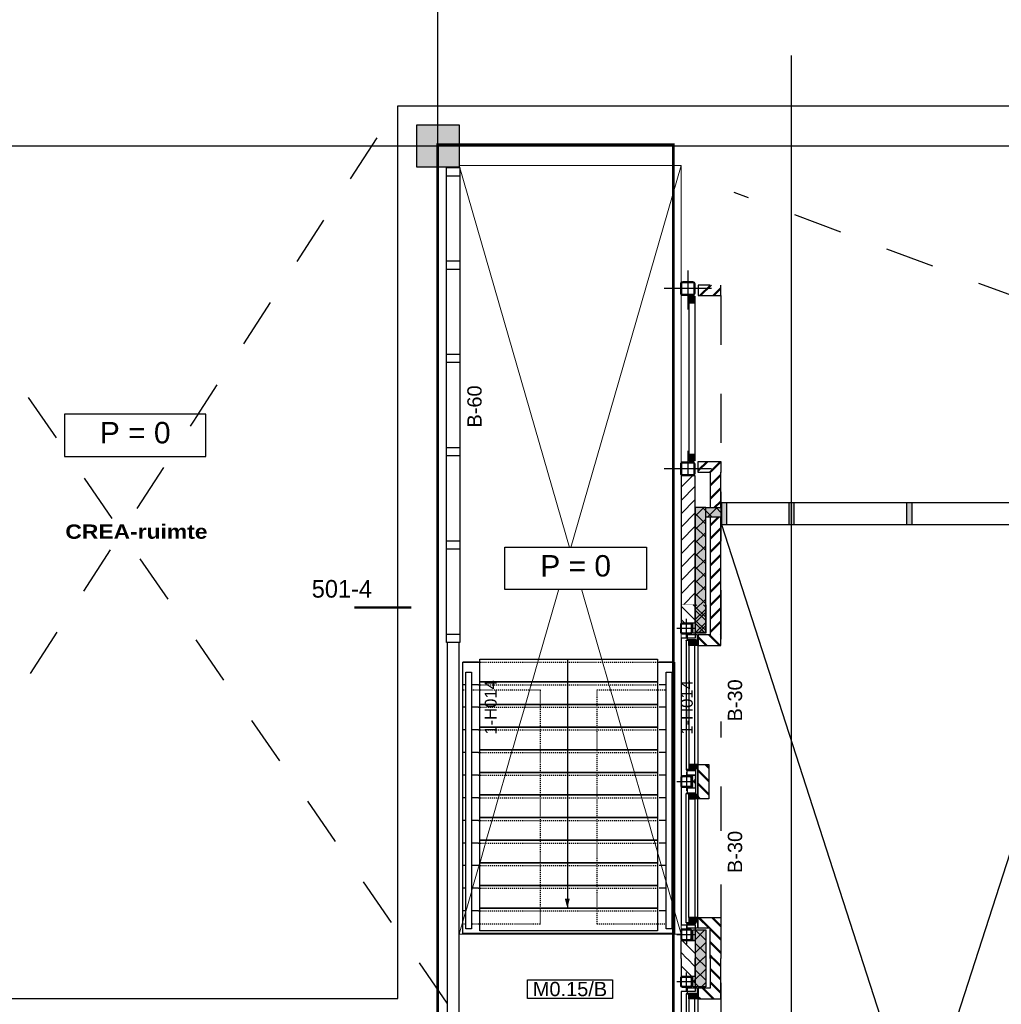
# Model space of a CAD drawing. Header units: millimetres. Extents: x -38031 to 110605, y -22066 to 88711.
# Tile 55 of 116: x 12425 to 22836, y 37287 to 47735. Entities that reach past the tile are written whole.
import ezdxf
from ezdxf.enums import TextEntityAlignment as Align

# ---------------------------------------------------------------- set-up
doc = ezdxf.new("R2010")
doc.units = ezdxf.units.MM
doc.header["$LTSCALE"] = 50
doc.set_wipeout_variables(frame=1)
for name, pattern in [('HIDDEN', [9.525, 6.35, -3.175]), ('STYLE_01', [0.41664, 0.20828, -0.20836]), ('STYLE_06', [1.04164, 0.625, -0.20828, 0.06943, -0.13893])]:
    doc.linetypes.add(name, pattern=pattern)
for name, color, linetype in [('AB$1A---_ATTRIB025', 8, 'Continuous'), ('AB$1A---_ATTRIB035', 8, 'Continuous'), ('AB$1A---_ATTRIB050', 8, 'Continuous'), ('AL$1A---_ALGEMEEN', 8, 'Continuous'), ('AM$1A---_ARCERING', 8, 'Continuous'), ('AT$1A---_TEKST100', 8, 'Continuous'), ('Bouwkundig', 8, 'Continuous'), ('brandscheiding', 5, 'HIDDEN'), ('stramien', 1, 'Continuous')]:
    doc.layers.add(name, color=color, linetype=linetype)
doc.styles.add('Arial', font='ARIAL.TTF')
doc.styles.add('Arial Black', font='txt')
doc.styles.add('Geneva', font='txt')
doc.styles.get("Standard").update_dxf_attribs({"font": 'iso.shx'})
pattern_1 = [(45, (0, 0), (70.71068, -70.71068), []), (45, (7.07, -7.07), (70.71068, -70.71068), [])]
pattern_2 = [(135, (0, 0), (70.7107, 70.7107), []), (45, (299.34, -299.34), (70.7107, -70.7107), [])]
pattern_3 = [(45, (0, 0), (70.7107, -70.7107), [])]
pattern_4 = [(45, (0, 0), (1.41421356, -1.41421356), []), (45, (0.1414, -0.1414), (1.41421356, -1.41421356), [])]
pattern_5 = [(135, (0, 0), (1.41421356, 1.41421356), []), (45, (5.9868, -5.9868), (1.41421356, -1.41421356), [])]

# ---------------------------------------------------------------- blocks, each defined once
blk = doc.blocks.new('st.k-150')
at = {"color": 0}
blk.add_wipeout([(-65, 64), (68, 64), (68, -69), (-65, -69)], dxfattribs=at).dxf.layer = 'AL$1A---_ALGEMEEN'
at = {"layer": 'AM$1A---_ARCERING', "linetype": 'Continuous', "lineweight": 0}
h = blk.add_hatch(color=256, dxfattribs=at)
edge = h.paths.add_edge_path()
edge.add_line((48, -75), (-48, -75))
edge.add_line((-48, -75), (-50, -75))
edge.add_arc((-50, -50), 25, 180, 270, ccw=False)
edge.add_line((-75, -50), (-75, -48))
edge.add_line((-75, -48), (-75, 48))
edge.add_line((-75, 48), (-75, 50))
edge.add_arc((-50, 50), 25, 90, 180, ccw=False)
edge.add_line((-50, 75), (-48, 75))
edge.add_line((-48, 75), (48, 75))
edge.add_line((48, 75), (50, 75))
edge.add_arc((50, 50), 25, 0, 90, ccw=False)
edge.add_line((75, 50), (75, 48))
edge.add_line((75, 48), (75, -48))
edge.add_line((75, -48), (75, -50))
edge.add_arc((50, -50), 25, -90, 0, ccw=False)
edge.add_line((50, -75), (48, -75))
edge = h.paths.add_edge_path(flags=16)
edge.add_line((48, -64), (-48, -64))
edge.add_line((-48, -64), (-49, -64))
edge.add_arc((-49, -49), 15, 180, 270, ccw=False)
edge.add_line((-64, -49), (-64, -48))
edge.add_line((-64, -48), (-64, 48))
edge.add_line((-64, 48), (-64, 49))
edge.add_arc((-49, 49), 15, 90, 180, ccw=False)
edge.add_line((-49, 64), (-48, 64))
edge.add_line((-48, 64), (48, 64))
edge.add_line((48, 64), (49, 64))
edge.add_arc((49, 49), 15, 0, 90, ccw=False)
edge.add_line((64, 49), (64, 48))
edge.add_line((64, 48), (64, -48))
edge.add_line((64, -48), (64, -49))
edge.add_arc((49, -49), 15, 270, 360, ccw=False)
edge.add_line((49, -64), (48, -64))
at = {"layer": 'AL$1A---_ALGEMEEN', "color": 0}
for p, q in [((0, 192), (0, -223)), ((250, 0), (-250, 0))]:
    blk.add_line(p, q, dxfattribs=at)
at = {"layer": 'AL$1A---_ALGEMEEN', "color": 0, "flags": 128}
blk.add_lwpolyline([(48, -75), (-48, -75), (-50, -75, -0.414214), (-75, -50), (-75, -48), (-75, 48), (-75, 50, -0.414214), (-50, 75), (-48, 75), (48, 75), (50, 75, -0.414214), (75, 50), (75, 48), (75, -48), (75, -50, -0.414214), (50, -75), (48, -75)], format="xyb", dxfattribs=at)
blk.add_lwpolyline([(48, -64), (-48, -64), (-49, -64, -0.414214), (-64, -49), (-64, -48), (-64, 48), (-64, 49, -0.414214), (-49, 64), (-48, 64), (48, 64), (49, 64, -0.414214), (64, 49), (64, 48), (64, -48), (64, -49, -0.414214), (49, -64)], format="xyb", close=True, dxfattribs=at)
blk = doc.blocks.new('Group-17')
at = {"color": 0}
for points in [[(-36615, 16344), (-36739, 16344), (-36739, 16232), (-36501, 16232), (-36501, 16344)], [(-36776, 16151), (-36776, 14550), (-36836, 14550), (-36836, 16151)], [(-36615, 14356), (-36739, 14356), (-36739, 14470), (-36501, 14470), (-36501, 14356)]]:
    blk.add_wipeout(points, dxfattribs=at).dxf.layer = 'AL$1A---_ALGEMEEN'
at = {"layer": 'AM$1A---_ARCERING', "linetype": 'Continuous', "lineweight": 5}
h = blk.add_hatch(dxfattribs=at)
h.set_pattern_fill('BAKSTEEN', color=256, style=0, pattern_type=2)
h.set_pattern_definition(pattern_1)
edge = h.paths.add_edge_path()
edge.add_line((-36615, 16344), (-36739, 16344))
edge.add_line((-36739, 16344), (-36739, 16232))
edge.add_line((-36739, 16232), (-36501, 16232))
edge.add_line((-36501, 16232), (-36501, 16344))
at = {"layer": 'AM$1A---_ARCERING', "linetype": 'Continuous', "lineweight": 0}
for points in [[(-36836, 16224), (-36776, 16224), (-36776, 16151), (-36836, 16151)], [(-36836, 14550), (-36776, 14550), (-36776, 14478), (-36836, 14478)]]:
    blk.add_hatch(color=256, dxfattribs=at).paths.add_polyline_path(points)
at = {"layer": 'AM$1A---_ARCERING', "linetype": 'Continuous', "lineweight": 5}
h = blk.add_hatch(dxfattribs=at)
h.set_pattern_fill('BAKSTEEN', color=256, style=0, pattern_type=2)
h.set_pattern_definition(pattern_1)
edge = h.paths.add_edge_path()
edge.add_line((-36615, 14356), (-36739, 14356))
edge.add_line((-36739, 14356), (-36739, 14470))
edge.add_line((-36739, 14470), (-36501, 14470))
edge.add_line((-36501, 14470), (-36501, 14356))
at = {"layer": 'AL$1A---_ALGEMEEN', "color": 0}
for p, q in [((-36836, 14550), (-36836, 16151)), ((-36776, 16151), (-36776, 14550))]:
    blk.add_line(p, q, dxfattribs=at)
for points in [[(-36615, 16344), (-36739, 16344), (-36739, 16232), (-36501, 16232), (-36501, 16344)], [(-36615, 14356), (-36739, 14356), (-36739, 14470), (-36501, 14470), (-36501, 14356)]]:
    blk.add_lwpolyline(points, dxfattribs=at)
for points in [[(-36836, 16224), (-36776, 16224), (-36776, 16151), (-36836, 16151)], [(-36836, 14550), (-36776, 14550), (-36776, 14478), (-36836, 14478)]]:
    blk.add_lwpolyline(points, close=True, dxfattribs=at)
for p in [(-36851, 16306), (-36851, 14394)]:
    blk.add_blockref('st.k-150', p, dxfattribs=at)
blk = doc.blocks.new('24-trap-school-trede')
at = {"color": 0}
blk.add_wipeout([(-942.5, 240), (942.5, 240), (942.5, 0), (-942.5, 0)], dxfattribs=at).dxf.layer = 'AL$1A---_ALGEMEEN'
at = {"layer": 'AL$1A---_ALGEMEEN', "color": 0}
for p, q in [((-1122.5, 30), (-957.5, 30)), ((957.5, 30), (1122.5, 30))]:
    blk.add_line(p, q, dxfattribs=at)
at = {"layer": 'AL$1A---_ALGEMEEN', "color": 0, "linetype": 'STYLE_01'}
blk.add_line((957.5, 30), (-957.5, 30), dxfattribs=at)
at = {"layer": 'AL$1A---_ALGEMEEN', "color": 0}
blk.add_lwpolyline([(-942.5, 240), (942.5, 240), (942.5, 0), (-942.5, 0)], close=True, dxfattribs=at)
blk = doc.blocks.new('24-trap b_2200 12x240 boven-p')
at = {"layer": 'AL$1A---_ALGEMEEN', "color": 0}
blk.add_blockref('24-trap-school-trede', (-1153, -170), dxfattribs=at)
blk.add_lwpolyline([(-30, 100), (-30, -2780), (-2275, -2780), (-2275, 100)], close=True, dxfattribs=at)
blk.add_blockref('24-trap-school-trede', (-1153, -410), dxfattribs=at)
blk.add_solid([(-1138, -170), (-1111, -270), (-1164, -270)], dxfattribs=at)
blk.add_blockref('24-trap-school-trede', (-1153, -650), dxfattribs=at)
blk.add_blockref('24-trap-school-trede', (-1153, -890), dxfattribs=at)
blk.add_blockref('24-trap-school-trede', (-1153, -1130), dxfattribs=at)
blk.add_blockref('24-trap-school-trede', (-1153, -1370), dxfattribs=at)
blk.add_blockref('24-trap-school-trede', (-1153, -1610), dxfattribs=at)
blk.add_blockref('24-trap-school-trede', (-1153, -1850), dxfattribs=at)
blk.add_blockref('24-trap-school-trede', (-1153, -2090), dxfattribs=at)
blk.add_blockref('24-trap-school-trede', (-1153, -2330), dxfattribs=at)
blk.add_blockref('24-trap-school-trede', (-1153, -2570), dxfattribs=at)
at = {"layer": 'AL$1A---_ALGEMEEN', "color": 0, "linetype": 'STYLE_01'}
for points in [[(-1455, 0), (-1455, -2487), (-2275, -2487), (-2275, 0)], [(-30, 0), (-30, -2487), (-850, -2487), (-850, 0)]]:
    blk.add_lwpolyline(points, close=True, dxfattribs=at)
at = {"layer": 'AL$1A---_ALGEMEEN', "color": 0}
blk.add_blockref('24-trap-school-trede', (-1153, -2810), dxfattribs=at)
blk.add_line((-1138, -2810), (-1138, -170), dxfattribs=at)
at = {"color": 0}
for points in [[(-2185, 50), (-2185, -2673), (-2245, -2673), (-2245, 50)], [(-60, 50), (-60, -2673), (-120, -2673), (-120, 50)]]:
    blk.add_wipeout(points, dxfattribs=at).dxf.layer = 'AL$1A---_ALGEMEEN'
at = {"layer": 'AL$1A---_ALGEMEEN', "color": 0}
for points in [[(-2185, 50), (-2185, -2673), (-2245, -2673), (-2245, 50)], [(-60, 50), (-60, -2673), (-120, -2673), (-120, 50)]]:
    blk.add_lwpolyline(points, close=True, dxfattribs=at)
blk = doc.blocks.new('Group-23')
at = {"layer": 'AL$1A---_ALGEMEEN', "color": 0, "lineweight": 5}
for p, q in [((-36921, 9456), (-39276, 17611)), ((-36921, 17611), (-39276, 9456))]:
    blk.add_line(p, q, dxfattribs=at)
blk.add_lwpolyline([(-39276, 17611), (-36921, 17611), (-36921, 9456), (-39276, 9456)], close=True, dxfattribs=at)
blk = doc.blocks.new('Group-25')
at = {"layer": 'AL$1A---_ALGEMEEN', "color": 0, "rotation": 180}
blk.add_blockref('24-trap b_2200 12x240 boven-p', (-39266, 9563), dxfattribs=at)
at = {"layer": 'AL$1A---_ALGEMEEN', "color": 0}
blk.add_blockref('Group-23', (0, 0), dxfattribs=at)
blk = doc.blocks.new('Group-32')
at = {"color": 0}
blk.add_wipeout([(-36491, 14034.992), (-32077, 14034.992), (-32077, 614.992), (-36491, 614.992), (-36491, 848.992), (-32311, 848.992), (-32311, 13800.992), (-36491, 13800.992)], dxfattribs=at).dxf.layer = 'AL$1A---_ALGEMEEN'
at = {"layer": 'AM$1A---_ARCERING', "linetype": 'Continuous', "lineweight": 0}
for points in [[(-36491, 14034.992), (-36441, 14034.992), (-36441, 13800.992), (-36491, 13800.992)], [(-35776, 14034.992), (-35726, 14034.992), (-35726, 13800.992), (-35776, 13800.992)], [(-34526, 14034.992), (-34476, 14034.992), (-34476, 13800.992), (-34526, 13800.992)]]:
    blk.add_hatch(color=256, dxfattribs=at).paths.add_polyline_path(points)
at = {"layer": 'AL$1A---_ALGEMEEN', "color": 0}
for p, q in [((-32311, 13800.992), (-36491, 848.992)), ((-32311, 848.992), (-36491, 13800.992))]:
    blk.add_line(p, q, dxfattribs=at)
for points in [[(-36491, 14034.992), (-32077, 14034.992), (-32077, 614.992), (-36491, 614.992), (-36491, 848.992), (-32311, 848.992), (-32311, 13800.992), (-36491, 13800.992)], [(-36491, 14034.992), (-36441, 14034.992), (-36441, 13800.992), (-36491, 13800.992)], [(-35776, 14034.992), (-35726, 14034.992), (-35726, 13800.992), (-35776, 13800.992)], [(-34526, 14034.992), (-34476, 14034.992), (-34476, 13800.992), (-34526, 13800.992)]]:
    blk.add_lwpolyline(points, close=True, dxfattribs=at)
blk = doc.blocks.new('ruimtenummer')
at = {"layer": 'AL$1A---_ALGEMEEN', "color": 0, "flags": 1}
for tag, p in [('peil', (-450, -397)), ('onderdeel', (-450, -670))]:
    blk.add_attdef(tag, p, '', height=152, dxfattribs=at)
at = {"color": 0}
blk.add_wipeout([(-450, 100), (450, 100), (450, -100), (-450, -100)], dxfattribs=at).dxf.layer = 'AL$1A---_ALGEMEEN'
at = {"layer": 'AL$1A---_ALGEMEEN', "color": 0}
blk.add_lwpolyline([(-450, 100), (450, 100), (450, -100), (-450, -100)], close=True, dxfattribs=at)
at = {"layer": 'AL$1A---_ALGEMEEN', "color": 0, "style": 'Arial'}
blk.add_attdef('ruimtenummer', text='', height=152, dxfattribs=at).set_placement((0, 78), align=Align.TOP_CENTER)
blk = doc.blocks.new('peilmaat plg klein')
at = {"layer": 'AL$1A---_ALGEMEEN', "color": 0, "flags": 1}
for tag, p in [('onderdeel', (-750, -634)), ('patchnr', (-750, -1043)), ('toestelnr', (-750, -1452))]:
    blk.add_attdef(tag, p, '', height=227, dxfattribs=at)
at = {"color": 0}
blk.add_wipeout([(-750, 225), (750, 225), (750, -225), (-750, -225)], dxfattribs=at).dxf.layer = 'AL$1A---_ALGEMEEN'
at = {"layer": 'AL$1A---_ALGEMEEN', "color": 0}
blk.add_lwpolyline([(-750, 225), (750, 225), (750, -225), (-750, -225)], close=True, dxfattribs=at)
at = {"layer": 'AL$1A---_ALGEMEEN', "color": 0, "style": 'Arial'}
blk.add_attdef('peil', text='', height=227, dxfattribs=at).set_placement((0, 141), align=Align.TOP_CENTER)
blk = doc.blocks.new('zijdetail kozijn midden')
at = {"color": 0}
blk.add_wipeout([(113, -117), (63, -117), (63, -25), (44, -25), (44, -7), (113, -7), (113, -25), (113, -57), (113, -72)], dxfattribs=at).dxf.layer = 'AL$1A---_ALGEMEEN'
at = {"layer": 'AM$1A---_ARCERING', "linetype": 'Continuous', "lineweight": 0}
blk.add_hatch(color=256, dxfattribs=at).paths.add_polyline_path([(54, -100), (54, -128), (56, -128), (56, -28), (31, -28), (31, -5), (0, -5), (0, -100), (22, -100)])
at = {"layer": 'AL$1A---_ALGEMEEN', "color": 0}
for points in [[(54, -100), (54, -128), (56, -128), (56, -28), (31, -28), (31, -5), (0, -5), (0, -100), (22, -100)], [(113, -117), (63, -117), (63, -25), (44, -25), (44, -7), (113, -7), (113, -25), (113, -57), (113, -72)]]:
    blk.add_lwpolyline(points, close=True, dxfattribs=at)
blk = doc.blocks.new('st.k-120x120')
at = {"layer": 'AM$1A---_ARCERING', "linetype": 'Continuous', "lineweight": 0}
h = blk.add_hatch(color=256, dxfattribs=at)
edge = h.paths.add_edge_path()
edge.add_line((-40, -60), (40, -60))
edge.add_arc((40, -40), 20, 270, 360)
edge.add_line((60, -40), (60, 40))
edge.add_arc((40, 40), 20, 0, 90)
edge.add_line((40, 60), (-40, 60))
edge.add_arc((-40, 40), 20, 90, 180)
edge.add_line((-60, 40), (-60, -40))
edge.add_arc((-40, -40), 20, 180, 270)
edge = h.paths.add_edge_path(flags=16)
edge.add_line((-40, -50), (40, -50))
edge.add_arc((40, -40), 10, 270, 360)
edge.add_line((50, -40), (50, 40))
edge.add_arc((40, 40), 10, 0, 90)
edge.add_line((40, 50), (-40, 50))
edge.add_arc((-40, 40), 10, 90, 180)
edge.add_line((-50, 40), (-50, -40))
edge.add_arc((-40, -40), 10, 180, 270)
at = {"layer": 'AL$1A---_ALGEMEEN', "color": 0}
for p, q in [((-100, 0), (100, 0)), ((0, 100), (0, -100))]:
    blk.add_line(p, q, dxfattribs=at)
at = {"layer": 'AL$1A---_ALGEMEEN', "color": 0, "flags": 128}
blk.add_lwpolyline([(-40, -60), (40, -60, 0.414214), (60, -40), (60, 40, 0.414214), (40, 60), (-40, 60, 0.414214), (-60, 40), (-60, -40, 0.414214), (-40, -60, 0.414214)], format="xyb", dxfattribs=at)
blk.add_lwpolyline([(-40, -50), (40, -50, 0.414214), (50, -40), (50, 40, 0.414214), (40, 50), (-40, 50, 0.414214), (-50, 40), (-50, -40, 0.414214)], format="xyb", close=True, dxfattribs=at)
blk = doc.blocks.new('31x_staal-bg-2x mk124-p')
at = {"layer": 'AM$1A---_ARCERING', "linetype": 'Continuous', "lineweight": 0}
blk.add_hatch(color=256, dxfattribs=at).paths.add_polyline_path([(-3017, -270), (-3017, -295), (-3129, -295), (-3129, -270), (-3319, -270), (-3319, -160), (-3017, -160)])
at = {"layer": 'AM$1A---_ARCERING', "linetype": 'Continuous', "lineweight": 5}
h = blk.add_hatch(dxfattribs=at)
h.set_pattern_fill('ISOLATIE', color=256, style=0, pattern_type=2)
h.set_pattern_definition(pattern_2)
h.paths.add_polyline_path([(-3017, -270), (-3017, -295), (-3129, -295), (-3129, -270), (-3319, -270), (-3319, -160), (-3017, -160)])
at = {"layer": 'AL$1A---_ALGEMEEN', "color": 0, "flags": 128}
for points in [[(-3319, -160), (-3017, -160), (-3017, -270)], [(-3017, -270), (-3017, -295), (-3129, -295), (-3129, -270), (-3319, -270)]]:
    blk.add_lwpolyline(points, dxfattribs=at)
at = {"layer": 'AL$1A---_ALGEMEEN', "color": 0}
blk.add_lwpolyline([(-1262, -276), (0, -276), (0, -338), (-1262, -338)], close=True, dxfattribs=at)
blk.add_blockref('zijdetail kozijn midden', (0, -238), dxfattribs=at)
for p, q in [((0, -243), (-1262, -243)), ((54, -366), (-1316, -366))]:
    blk.add_line(p, q, dxfattribs=at)
at = {"color": 0}
blk.add_wipeout([(-1625, -125), (-1262, -125), (-1262, -238), (-1625, -238)], dxfattribs=at).dxf.layer = 'AL$1A---_ALGEMEEN'
at = {"layer": 'AM$1A---_ARCERING', "linetype": 'Continuous', "lineweight": 5}
h = blk.add_hatch(dxfattribs=at)
h.set_pattern_fill('BAKSTEEN', color=256, style=0, pattern_type=2)
h.set_pattern_definition(pattern_1)
h.paths.add_polyline_path([(-1625, -125), (-1262, -125), (-1262, -238), (-1625, -238)])
at = {"layer": 'AM$1A---_ARCERING', "linetype": 'Continuous', "lineweight": 0}
blk.add_hatch(color=256, dxfattribs=at).paths.add_polyline_path([(-1512, -263), (-1375, -263), (-1375, -300), (-1512, -300)])
at = {"layer": 'AM$1A---_ARCERING', "linetype": 'Continuous', "lineweight": 5}
h = blk.add_hatch(dxfattribs=at)
h.set_pattern_fill('ISOLATIE', color=256, style=0, pattern_type=2)
h.set_pattern_definition(pattern_2)
h.paths.add_polyline_path([(-1512, -263), (-1375, -263), (-1375, -300), (-1512, -300)])
at = {"layer": 'AL$1A---_ALGEMEEN', "color": 0}
for points in [[(-1625, -125), (-1262, -125), (-1262, -238), (-1625, -238)], [(-1625, -276), (-2887, -276), (-2887, -338), (-1625, -338)], [(-1512, -263), (-1375, -263), (-1375, -300), (-1512, -300)]]:
    blk.add_lwpolyline(points, close=True, dxfattribs=at)
at = {"layer": 'AL$1A---_ALGEMEEN', "color": 0, "rotation": 90}
blk.add_blockref('st.k-120x120', (-1444, -365), dxfattribs=at)
at = {"layer": 'AL$1A---_ALGEMEEN', "color": 0, "xscale": -1}
blk.add_blockref('zijdetail kozijn midden', (-2887, -238), dxfattribs=at)
at = {"layer": 'AL$1A---_ALGEMEEN', "color": 0}
for p, q in [((-2887, -243), (-1625, -243)), ((-2941, -366), (-1571, -366))]:
    blk.add_line(p, q, dxfattribs=at)
blk.add_lwpolyline([(-3319, -270), (-2965, -270), (-2965, -420), (-1547, -420), (78, -420), (78, -270), (432, -270)], dxfattribs=at)
blk.add_blockref('zijdetail kozijn midden', (-1625, -238), dxfattribs=at)
at = {"layer": 'AL$1A---_ALGEMEEN', "color": 0, "xscale": -1}
blk.add_blockref('zijdetail kozijn midden', (-1262, -238), dxfattribs=at)
at = {"color": 0}
for points in [[(-2887, -238), (-2887, 0), (-3319, 0), (-3319, -113), (-3000, -113), (-3000, -238)], [(0, -238), (0, 0), (432, 0), (432, -113), (113, -113), (113, -238)]]:
    blk.add_wipeout(points, dxfattribs=at).dxf.layer = 'AL$1A---_ALGEMEEN'
at = {"layer": 'AM$1A---_ARCERING', "linetype": 'Continuous', "lineweight": 5}
h = blk.add_hatch(dxfattribs=at)
h.set_pattern_fill('BAKSTEEN', color=256, style=0, pattern_type=2)
h.set_pattern_definition(pattern_1)
h.paths.add_polyline_path([(-2887, -238), (-2887, 0), (-3319, 0), (-3319, -113), (-3000, -113), (-3000, -238)])
h = blk.add_hatch(dxfattribs=at)
h.set_pattern_fill('BAKSTEEN', color=256, style=0, pattern_type=2)
h.set_pattern_definition(pattern_1)
h.paths.add_polyline_path([(0, -238), (0, 0), (432, 0), (432, -113), (113, -113), (113, -238)])
at = {"layer": 'AM$1A---_ARCERING', "linetype": 'Continuous', "lineweight": 0}
blk.add_hatch(color=256, dxfattribs=at).paths.add_polyline_path([(432, -270), (242, -270), (242, -295), (130, -295), (130, -160), (432, -160)])
at = {"layer": 'AM$1A---_ARCERING', "linetype": 'Continuous', "lineweight": 5}
h = blk.add_hatch(dxfattribs=at)
h.set_pattern_fill('ISOLATIE', color=256, style=0, pattern_type=2)
h.set_pattern_definition(pattern_2)
edge = h.paths.add_edge_path()
edge.add_line((432, -270), (242, -270))
edge.add_line((242, -270), (242, -295))
edge.add_line((242, -295), (130, -295))
edge.add_line((130, -295), (130, -160))
edge.add_line((130, -160), (432, -160))
at = {"layer": 'AL$1A---_ALGEMEEN', "color": 0, "flags": 128}
for points in [[(-2887, -238), (-2887, 0), (-3319, 0)], [(0, -238), (0, 0), (432, 0)], [(-3319, -113), (-3000, -113), (-3000, -238), (-2887, -238)], [(432, -113), (113, -113), (113, -238), (0, -238)]]:
    blk.add_lwpolyline(points, dxfattribs=at)
at = {"layer": 'AL$1A---_ALGEMEEN', "color": 0}
blk.add_lwpolyline([(432, -270), (242, -270), (242, -295), (130, -295), (130, -160), (432, -160)], dxfattribs=at)
at = {"color": 0}
blk.add_wipeout([(-1581, -245), (-1306, -245), (-1306, -263), (-1581, -263)], dxfattribs=at).dxf.layer = 'AL$1A---_ALGEMEEN'
at = {"layer": 'AM$1A---_ARCERING', "linetype": 'Continuous', "lineweight": 5}
h = blk.add_hatch(dxfattribs=at)
h.set_pattern_fill('1_100_LICHTE_WAND__', color=256, style=0, pattern_type=2)
h.set_pattern_definition([(0, (0, 0), (2e-14, -250), []), (0, (2e-15, -25), (2e-14, -250), []), (0, (3e-15, -50), (2e-14, -250), []), (0, (5e-15, -75), (2e-14, -250), []), (0, (6e-15, -100), (2e-14, -250), []), (0, (3e-14, -500), (2e-14, -250), [])])
h.paths.add_polyline_path([(-1581, -245), (-1306, -245), (-1306, -263), (-1581, -263)])
at = {"layer": 'AL$1A---_ALGEMEEN', "color": 0}
blk.add_lwpolyline([(-1581, -245), (-1306, -245), (-1306, -263), (-1581, -263)], close=True, dxfattribs=at)
at = {"color": 0}
for points in [[(-3129, -270), (-3319, -270), (-3319, -420), (-3129, -420)], [(242, -270), (432, -270), (432, -420), (242, -420)]]:
    blk.add_wipeout(points, dxfattribs=at).dxf.layer = 'AL$1A---_ALGEMEEN'
at = {"layer": 'AM$1A---_ARCERING', "linetype": 'Continuous', "lineweight": 5}
h = blk.add_hatch(dxfattribs=at)
h.set_pattern_fill('KALKZANDSTEEN', color=256, style=0, pattern_type=2)
h.set_pattern_definition(pattern_3)
h.paths.add_polyline_path([(-3129, -270), (-3319, -270), (-3319, -420), (-3129, -420)])
h = blk.add_hatch(dxfattribs=at)
h.set_pattern_fill('KALKZANDSTEEN', color=256, style=0, pattern_type=2)
h.set_pattern_definition(pattern_3)
h.paths.add_polyline_path([(242, -270), (432, -270), (432, -420), (242, -420)])
at = {"layer": 'AL$1A---_ALGEMEEN', "color": 0}
for p, q in [((-3129, -270), (-3319, -270)), ((242, -270), (432, -270))]:
    blk.add_line(p, q, dxfattribs=at)
at = {"layer": 'AL$1A---_ALGEMEEN', "color": 0, "flags": 128}
for points in [[(-3319, -420), (-3129, -420), (-3129, -270)], [(432, -420), (242, -420), (242, -270)]]:
    blk.add_lwpolyline(points, dxfattribs=at)
at = {"layer": 'AL$1A---_ALGEMEEN', "color": 0, "xscale": -1}
blk.add_blockref('st.k-120x120', (-3069, -365), dxfattribs=at)
at = {"layer": 'AL$1A---_ALGEMEEN', "color": 0}
blk.add_blockref('st.k-120x120', (182, -365), dxfattribs=at)
blk = doc.blocks.new('txt- B-30')
at = {"color": 0}
blk.add_wipeout([(-223, -119), (223, -119), (223, 125), (-223, 125)], dxfattribs=at).dxf.layer = 'AL$1A---_ALGEMEEN'
at = {"layer": 'AT$1A---_TEKST100', "insert": (0, -112), "char_height": 151.52, "attachment_point": 8, "line_spacing_factor": 0.967741, "style": 'Arial'}
blk.add_mtext('{\\C256;\\lB-30}', dxfattribs=at)
blk = doc.blocks.new('65-B60')
at = {"layer": 'AT$1A---_TEKST100', "insert": (-215, 81), "char_height": 151.52, "attachment_point": 1, "line_spacing_factor": 0.967741, "style": 'Arial'}
blk.add_mtext('{\\C256;\\lB-60}', dxfattribs=at)
blk = doc.blocks.new('32x_hout-mk 868-p')
at = {"layer": 'AL$1A---_ALGEMEEN', "color": 0, "rotation": 90}
blk.add_blockref('65-B60', (162.175, -2550.864), dxfattribs=at)
at = {"color": 0}
blk.add_wipeout([(1, -7.501), (1, -5047.501), (-138, -5047.501), (-138, -5047.501), (-138, -7.501)], dxfattribs=at).dxf.layer = 'AL$1A---_ALGEMEEN'
at = {"layer": 'AL$1A---_ALGEMEEN', "color": 0}
blk.add_lwpolyline([(1, -7.501), (1, -5047.501), (-138, -5047.501), (-138, -5047.501), (-138, -7.501)], close=True, dxfattribs=at)
at = {"color": 0}
for points in [[(-138, -7.501), (1, -7.501), (1, -97.501), (-138, -97.501)], [(-138, -997.501), (1, -997.501), (1, -1087.501), (-138, -1087.501)], [(-138, -1987.501), (1, -1987.501), (1, -2077.501), (-138, -2077.501)], [(-138, -2977.501), (1, -2977.501), (1, -3067.501), (-138, -3067.501)], [(-138, -3967.501), (1, -3967.501), (1, -4057.501), (-138, -4057.501)], [(-138, -4957.501), (1, -4957.501), (1, -5047.501), (-138, -5047.501)]]:
    blk.add_wipeout(points, dxfattribs=at).dxf.layer = 'AL$1A---_ALGEMEEN'
at = {"layer": 'AL$1A---_ALGEMEEN', "color": 0}
for points in [[(-138, -7.501), (1, -7.501), (1, -97.501), (-138, -97.501)], [(-138, -997.501), (1, -997.501), (1, -1087.501), (-138, -1087.501)], [(-138, -1987.501), (1, -1987.501), (1, -2077.501), (-138, -2077.501)], [(-138, -2977.501), (1, -2977.501), (1, -3067.501), (-138, -3067.501)], [(-138, -3967.501), (1, -3967.501), (1, -4057.501), (-138, -4057.501)], [(-138, -4957.501), (1, -4957.501), (1, -5047.501), (-138, -5047.501)]]:
    blk.add_lwpolyline(points, close=True, dxfattribs=at)
blk = doc.blocks.new('detailnr plf hor')
at = {"layer": 'AL$1A---_ALGEMEEN', "color": 0, "lineweight": 50}
blk.add_line((300, 0), (-300, 0), dxfattribs=at)
at = {"layer": 'AT$1A---_TEKST100', "insert": (-753, 292), "char_height": 187.13, "attachment_point": 1, "line_spacing_factor": 1.057281, "style": 'Geneva'}
blk.add_mtext('{\\C256;\\l501-4}', dxfattribs=at)
blk = doc.blocks.new('tekst 9 pts')
at = {"layer": 'AL$1A---_ALGEMEEN', "color": 0, "style": 'Arial Black'}
blk.add_attdef('naam_ruimte', text='', height=152, dxfattribs=at).set_placement((0, -81), align=Align.TOP_CENTER)
at = {"layer": 'AL$1A---_ALGEMEEN', "color": 0, "flags": 1}
for tag, p in [('oppervlakte', (-334, -1162)), ('stramiennummer', (-334, -1435))]:
    blk.add_attdef(tag, p, '', height=152, dxfattribs=at)
blk = doc.blocks.new('kolom 450')
at = {"layer": 'AM$1A---_ARCERING', "linetype": 'Continuous', "lineweight": 0}
blk.add_hatch(color=256, dxfattribs=at).paths.add_polyline_path([(-225, 225), (225, 225), (225, -225), (-225, -225)])
at = {"layer": 'AL$1A---_ALGEMEEN', "color": 0}
blk.add_lwpolyline([(-225, 225), (225, 225), (225, -225), (-225, -225)], close=True, dxfattribs=at)
blk = doc.blocks.new('hekmerk')
at = {"layer": 'AL$1A---_ALGEMEEN', "color": 0, "style": 'Arial'}
blk.add_attdef('stramiennummer', text='', height=126, dxfattribs=at).set_placement((0, 0), align=Align.BOTTOM_CENTER)
blk = doc.blocks.new('200254 W 210e 19-03-2008')
at = {"layer": 'stramien', "linetype": 'STYLE_06', "ltscale": 50}
for p, q in [((19371.95, 2703.35), (19371.95, 4240.03)), ((19004.75, 3943.85), (21069.77, 3943.85))]:
    blk.add_line(p, q, dxfattribs=at)
at = {"layer": 'AL$1A---_ALGEMEEN', "xscale": 0.02, "yscale": 0.02, "zscale": 0.02}
for name, p in [('Group-17', (20161.97, 3587.45)), ('Group-32', (20161.97, 3587.45)), ('detailnr plf hor', (19360.25, 3845.89))]:
    blk.add_blockref(name, p, dxfattribs=at)
at = {"layer": 'AL$1A---_ALGEMEEN'}
ref = blk.add_blockref('tekst 9 pts', (19308.01, 3865.14), dxfattribs=dict(at, xscale=0.02, yscale=0.02, zscale=0.02))
ref.add_attrib('naam_ruimte', 'CREA-ruimte', dxfattribs={"layer": 'AB$1A---_ATTRIB035', "height": 3.0302, "style": 'Arial Black'}).set_placement((19308.01, 3863.51), align=Align.TOP_CENTER)
at = {"layer": 'AL$1A---_ALGEMEEN', "linetype": 'STYLE_01'}
blk.add_line((19431.94, 3912.08), (19431.94, 3555.82), dxfattribs=at)
at = {"layer": 'stramien', "linetype": 'STYLE_06', "ltscale": 50}
blk.add_line((19446.95, 2737.41), (19446.95, 3963.01), dxfattribs=at)
at = {"layer": 'AL$1A---_ALGEMEEN', "xscale": 0.02, "yscale": 0.02, "zscale": 0.02}
blk.add_blockref('Group-25', (20161.97, 3587.45), dxfattribs=at)
at = {"layer": 'AL$1A---_ALGEMEEN'}
ref = blk.add_blockref('peilmaat plg klein', (19401.17, 3854.19), dxfattribs=dict(at, xscale=0.02, yscale=0.02, zscale=0.02))
ref.add_attrib('peil', 'P = 0', dxfattribs={"layer": 'AB$1A---_ATTRIB050', "height": 4.546, "style": 'Arial'}).set_placement((19401.17, 3857.01), align=Align.TOP_CENTER)
ref = blk.add_blockref('hekmerk', (19385.17, 3824.69), dxfattribs=dict(at, xscale=0.02, yscale=0.02, zscale=0.02, rotation=90))
ref.add_attrib('stramiennummer', '1-H014', dxfattribs={"layer": 'AB$1A---_ATTRIB025', "height": 2.525, "rotation": 90, "style": 'Arial'}).set_placement((19385.17, 3824.69), align=Align.BOTTOM_CENTER)
at = {"layer": 'AL$1A---_ALGEMEEN', "xscale": 0.02, "yscale": 0.02, "zscale": 0.02, "rotation": 270}
blk.add_blockref('31x_staal-bg-2x mk124-p', (19431.95, 3705.08), dxfattribs=at)
at = {"layer": 'AL$1A---_ALGEMEEN'}
ref = blk.add_blockref('ruimtenummer', (19399.97, 3764.89), dxfattribs=dict(at, xscale=0.02, yscale=0.02, zscale=0.02))
ref.add_attrib('ruimtenummer', 'M0.15/B', dxfattribs={"layer": 'AB$1A---_ATTRIB035', "height": 3.03, "style": 'Arial'}).set_placement((19399.97, 3766.45), align=Align.TOP_CENTER)
for points in [[(19423.55, 3873.84), (19423.55, 3846.45), (19426.55, 3846.45), (19426.55, 3873.84)], [(19373.95, 3838.45), (19373.95, 3738.45), (19376.45, 3738.45), (19376.45, 3838.45)]]:
    blk.add_wipeout(points).dxf.layer = 'AL$1A---_ALGEMEEN'
at = {"layer": 'AM$1A---_ARCERING', "linetype": 'Continuous', "lineweight": 5}
h = blk.add_hatch(dxfattribs=at)
h.set_pattern_fill('KALKZANDSTEEN', color=256, style=0, pattern_type=2)
h.set_pattern_definition([(45, (0, 0), (1.41421356, -1.41421356), [])])
h.paths.add_polyline_path([(19423.55, 3873.84), (19423.55, 3846.45), (19426.55, 3846.45), (19426.55, 3873.84)])
at = {"layer": 'AL$1A---_ALGEMEEN'}
for points in [[(19423.55, 3873.84), (19423.55, 3846.45), (19426.55, 3846.45), (19426.55, 3873.84)], [(19373.95, 3838.45), (19373.95, 3738.45), (19376.45, 3738.45), (19376.45, 3838.45)]]:
    blk.add_lwpolyline(points, close=True, dxfattribs=at)
at = {"layer": 'AL$1A---_ALGEMEEN', "xscale": 0.02, "yscale": 0.02, "zscale": 0.02}
blk.add_blockref('32x_hout-mk 868-p', (19376.57, 3939.4), dxfattribs=at)
at = {"layer": 'AL$1A---_ALGEMEEN', "xscale": 0.02, "yscale": 0.02, "zscale": 0.02, "rotation": 270}
blk.add_blockref('31x_staal-bg-2x mk124-p', (19431.95, 3780.08), dxfattribs=at)
at = {"layer": 'AL$1A---_ALGEMEEN', "xscale": 0.02, "yscale": 0.02, "zscale": 0.02}
blk.add_blockref('kolom 450', (19371.95, 3943.85), dxfattribs=at)
at = {"layer": 'AL$1A---_ALGEMEEN'}
ref = blk.add_blockref('hekmerk', (19426.76, 3824.69), dxfattribs=dict(at, xscale=0.02, yscale=0.02, zscale=0.02, rotation=90))
ref.add_attrib('stramiennummer', '1-H014', dxfattribs={"layer": 'AB$1A---_ATTRIB025', "height": 2.525, "rotation": 90, "style": 'Arial'}).set_placement((19426.76, 3824.69), align=Align.BOTTOM_CENTER)
at = {"layer": 'AL$1A---_ALGEMEEN', "xscale": 0.02, "yscale": 0.02, "zscale": 0.02, "rotation": 90}
for p in [(19434.28, 3826.18), (19434.28, 3794.02)]:
    blk.add_blockref('txt- B-30', p, dxfattribs=at)
blk.add_wipeout([(19431.95, 3840.08), (19431.95, 3865.08), (19429.69, 3865.08), (19429.69, 3840.08)]).dxf.layer = 'AL$1A---_ALGEMEEN'
at = {"layer": 'AM$1A---_ARCERING', "linetype": 'Continuous', "lineweight": 0}
blk.add_hatch(color=256, dxfattribs=at).paths.add_polyline_path([(19426.55, 3867.08), (19426.55, 3840.65), (19428.75, 3840.65), (19428.75, 3867.08)])
at = {"layer": 'AM$1A---_ARCERING', "linetype": 'Continuous', "lineweight": 5}
h = blk.add_hatch(dxfattribs=at)
h.set_pattern_fill('ISOLATIE', color=256, style=0, pattern_type=2)
h.set_pattern_definition(pattern_5)
h.paths.add_polyline_path([(19426.55, 3867.08), (19426.55, 3840.65), (19428.75, 3840.65), (19428.75, 3867.08)])
h = blk.add_hatch(dxfattribs=at)
h.set_pattern_fill('BAKSTEEN', color=256, style=0, pattern_type=2)
h.set_pattern_definition(pattern_4)
edge = h.paths.add_edge_path()
edge.add_line((19431.95, 3840.08), (19431.95, 3865.08))
edge.add_line((19431.95, 3865.08), (19429.69, 3865.08))
edge.add_line((19429.69, 3865.08), (19429.69, 3840.08))
at = {"layer": 'AL$1A---_ALGEMEEN', "linetype": 'STYLE_01'}
blk.add_line((20511.95, 3533.95), (19434.8, 3933.95), dxfattribs=at)
at = {"layer": 'AL$1A---_ALGEMEEN'}
blk.add_lwpolyline([(19426.55, 3867.08), (19426.55, 3840.65), (19428.75, 3840.65), (19428.75, 3867.08)], close=True, dxfattribs=at)
blk.add_lwpolyline([(19431.95, 3840.08), (19431.95, 3865.08), (19429.69, 3865.08), (19429.69, 3840.08)], dxfattribs=at)
blk.add_wipeout([(19429.69, 3874.58), (19429.69, 3867.08), (19431.95, 3867.08), (19431.95, 3874.58)]).dxf.layer = 'AL$1A---_ALGEMEEN'
at = {"layer": 'AM$1A---_ARCERING', "linetype": 'Continuous', "lineweight": 5}
h = blk.add_hatch(dxfattribs=at)
h.set_pattern_fill('BAKSTEEN', color=256, style=0, pattern_type=2)
h.set_pattern_definition(pattern_4)
edge = h.paths.add_edge_path()
edge.add_line((19429.69, 3874.58), (19429.69, 3867.08))
edge.add_line((19429.69, 3867.08), (19431.95, 3867.08))
edge.add_line((19431.95, 3867.08), (19431.95, 3874.58))
at = {"layer": 'AM$1A---_ARCERING', "linetype": 'Continuous', "lineweight": 0}
blk.add_hatch(color=256, dxfattribs=at).paths.add_polyline_path([(19428.75, 3867.08), (19431.95, 3867.08), (19431.95, 3865.08), (19428.75, 3865.08)])
at = {"layer": 'AM$1A---_ARCERING', "linetype": 'Continuous', "lineweight": 5}
h = blk.add_hatch(dxfattribs=at)
h.set_pattern_fill('ISOLATIE', color=256, style=0, pattern_type=2)
h.set_pattern_definition(pattern_5)
h.paths.add_polyline_path([(19428.75, 3867.08), (19431.95, 3867.08), (19431.95, 3865.08), (19428.75, 3865.08)])
at = {"layer": 'AL$1A---_ALGEMEEN'}
for points in [[(19607.47, 3952.35), (19607.47, 4171.94), (19241.25, 4171.94), (19241.25, 3762.94), (19363.45, 3762.94), (19363.45, 3952.35)], [(19428.75, 3867.08), (19431.95, 3867.08), (19431.95, 3865.08), (19428.75, 3865.08)]]:
    blk.add_lwpolyline(points, close=True, dxfattribs=at)
blk.add_lwpolyline([(19429.69, 3874.58), (19429.69, 3867.08), (19431.95, 3867.08), (19431.95, 3874.58)], dxfattribs=at)
ref = blk.add_blockref('peilmaat plg klein', (19307.75, 3882.45), dxfattribs=dict(at, xscale=-0.02, yscale=0.02, zscale=0.02))
ref.add_attrib('peil', 'P = 0', dxfattribs={"layer": 'AB$1A---_ATTRIB050', "height": 4.546, "style": 'Arial'}).set_placement((19307.75, 3885.27), align=Align.TOP_CENTER)
at = {"layer": 'AL$1A---_ALGEMEEN', "linetype": 'STYLE_01'}
for p, q in [((19373.95, 3761.94), (19241.25, 3953.95)), ((19240.25, 3761.94), (19363.45, 3952.35))]:
    blk.add_line(p, q, dxfattribs=at)

msp = doc.modelspace()

# ---------------------------------------------------------------- block references
at = {"layer": 'Bouwkundig', "xscale": 50, "yscale": 50, "zscale": 50}
msp.add_blockref('200254 W 210e 19-03-2008', (-951737, -150797), dxfattribs=at)

# ---------------------------------------------------------------- next in the draw order: linework, layer by layer
at = {"layer": 'brandscheiding', "const_width": 30}
msp.add_lwpolyline([(16850, 25566), (19358, 25566), (19358, 46409), (16858, 46409), (16858, 25540)], dxfattribs=at)

doc.saveas('drawing.dxf')
